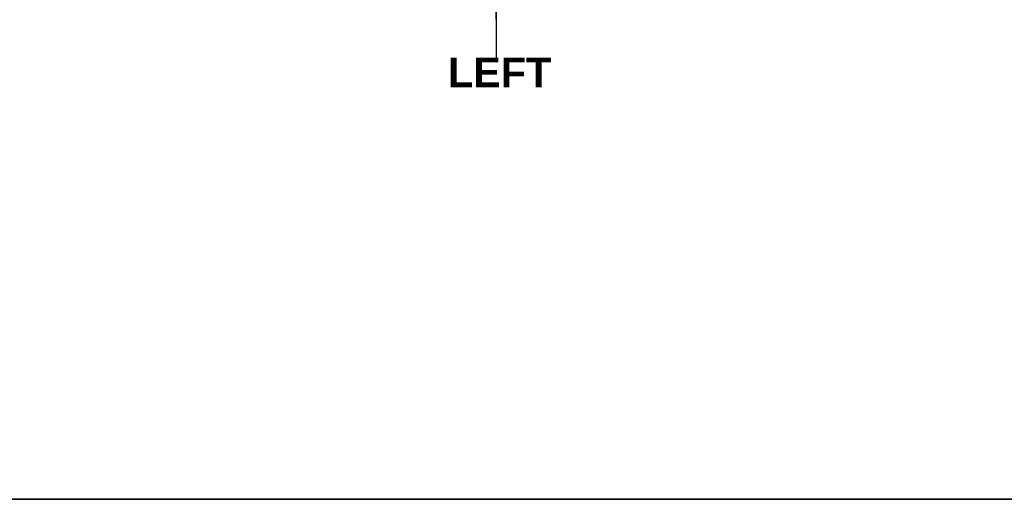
# Model space of a CAD drawing. Header units: inches. Extents: x 0.1 to 81.1, y -11 to 52.7.
# Tile 3 of 31: x 19.5 to 39, y 1.2 to 10.7. Entities that reach past the tile are written whole.
import ezdxf

# ---------------------------------------------------------------- set-up
doc = ezdxf.new("R2010")
doc.units = ezdxf.units.IN
doc.header["$LTSCALE"] = 4.869794
doc.header["$MEASUREMENT"] = 0
doc.layers.get('0').update_dxf_attribs({"lineweight": 25})
doc.layers.add('Sketch Geometry(ANSI)', color=7, linetype='Continuous', lineweight=25)
doc.layers.add('Symbols(ANSI)', color=7, linetype='Continuous', lineweight=25)
doc.styles.add('Current-ANSI', font='arial.ttf')
doc.styles.add('Dimension-ANSI', font='arialbd.ttf')

# ---------------------------------------------------------------- blocks, each defined once
blk = doc.blocks.new('Datum Identifier18')
at = {"layer": 'Symbols(ANSI)', "color": 7, "linetype": 'Continuous', "lineweight": 25}
for p, q in [((5.9451, 2.1992), (5.9451, 2.2976)), ((5.9451, 2.1992), (5.9451, 2.2279)), ((5.9451, 2.2279), (5.9451, 2.0439))]:
    blk.add_line(p, q, dxfattribs=at)
at = {"layer": 'Symbols(ANSI)', "color": 7, "insert": (5.7491, 1.9239), "char_height": 0.12, "attachment_point": 7, "style": 'Dimension-ANSI'}
blk.add_mtext('LEFT', dxfattribs=at)
blk = doc.blocks.new('Borders 8_EXM - B (Inch)')
at = {"layer": 'Sketch Geometry(ANSI)', "linetype": 'Continuous', "lineweight": 35}
blk.add_line((0.3979, 0.2545), (16.3979, 0.2545), dxfattribs=at)
at = {"layer": 'Symbols(ANSI)', "color": 7, "style": 'Current-ANSI'}
blk.add_attdef('FILENAME_AND_PATH_001', (6.1601, 10.7181), '', height=0.09, dxfattribs=at)

msp = doc.modelspace()

# ---------------------------------------------------------------- block references
at = {"xscale": 4.869794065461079, "yscale": 4.869794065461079, "zscale": 4.869794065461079}
msp.add_blockref('Borders 8_EXM - B (Inch)', (0, 0), dxfattribs=at)
at = {"layer": 'Symbols(ANSI)', "xscale": 4.869794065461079, "yscale": 4.869794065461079, "zscale": 4.869794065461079}
msp.add_blockref('Datum Identifier18', (0, 0), dxfattribs=at)

doc.saveas('drawing.dxf')
